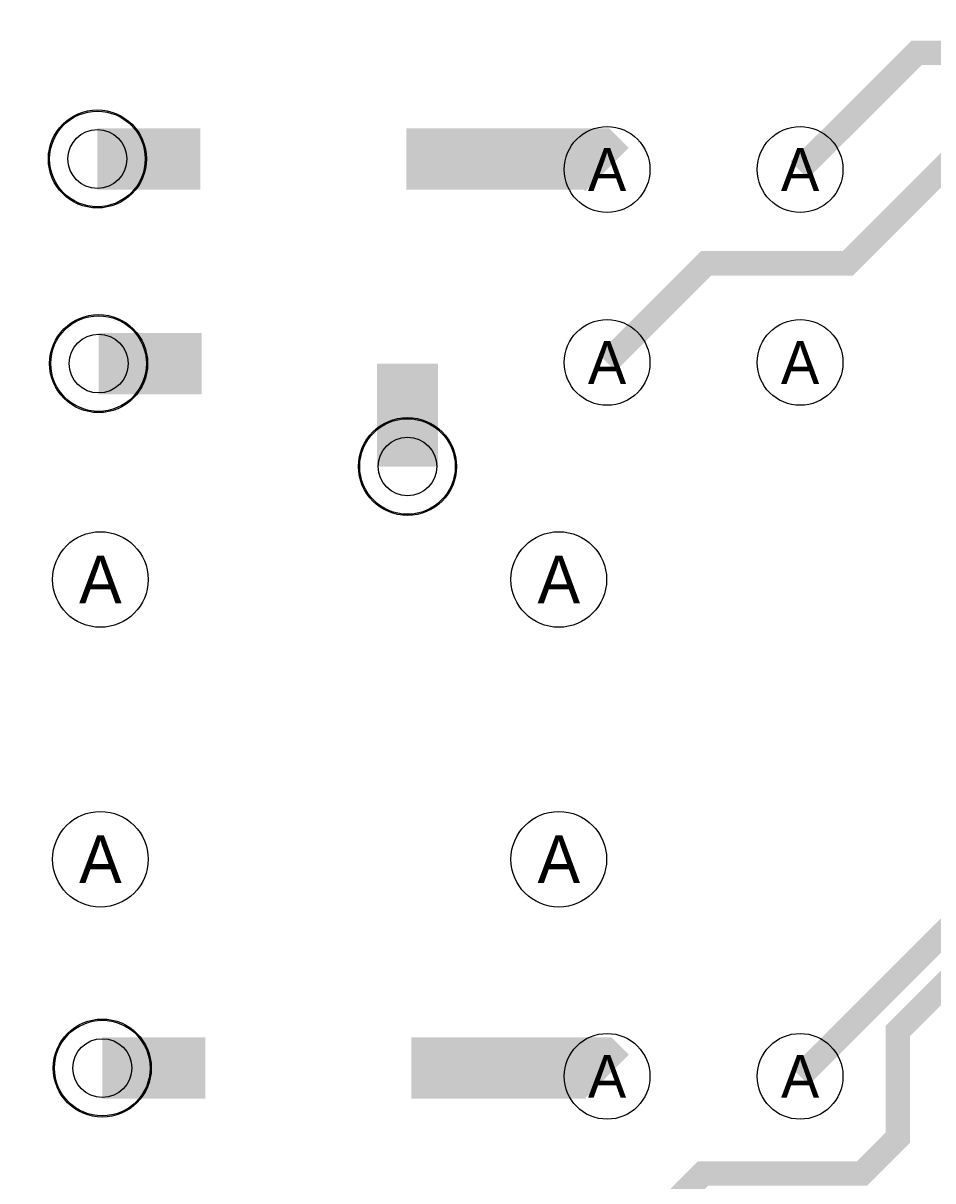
# Model space of a CAD drawing. Extents: x 0 to 3292, y 0 to 2151.
# Tile 14 of 50: x 18 to 389, y 918 to 1390. Entities that reach past the tile are written whole.
import ezdxf
from ezdxf.enums import TextEntityAlignment as Align

# ---------------------------------------------------------------- set-up
doc = ezdxf.new("R2010")
doc.units = 0
doc.layers.add('ETCH_BOTTOM', color=1, linetype='CONTINUOUS')
doc.layers.add('ETCH_TOP', color=4, linetype='CONTINUOUS')

# ---------------------------------------------------------------- blocks, each defined once
blk = doc.blocks.new('VIA_C10H24')
at = {"layer": 'ETCH_BOTTOM'}
for radius in [19.5, 19.5, 12]:
    blk.add_circle((0, 0), radius, dxfattribs=at)
at = {"layer": 'ETCH_TOP'}
for radius in [19.5, 19.5, 12]:
    blk.add_circle((0, 0), radius, dxfattribs=at)
blk = doc.blocks.new('FIGURE_CIRCLE')
blk.add_circle((0, 0), 0.5)

msp = doc.modelspace()

# ---------------------------------------------------------------- linework, layer by layer
at = {"layer": 'ETCH_BOTTOM'}
for points, const_width in [([(334.65, 1330.82), (382.14, 1378.31), (1558.09, 1378.31), (1634.97, 1301.42), (1634.98, 1301.42), (1643.76, 1292.63), (1643.77, 1292.62), (1643.77, 1289.71), (1643.79, 1117.95), (1643.8, 957.31), (1643.81, 929.75), (1670, 903.55), (1670, 400), (1617.3, 347.3), (1617.3, 198.69), (1641.34, 174.65), (1641.34, 35.01)], 10), ([(255.91, 1251.97), (296.34, 1292.4), (354.15, 1292.4), (425.06, 1363.31), (1322.78, 1363.31), (1322.78, 1336.5), (1337.78, 1336.5), (1337.78, 1363.31), (1352.78, 1363.31), (1352.78, 1334), (1367.78, 1334), (1367.78, 1363.31), (1382.78, 1363.31)], 10), ([(90, 1335), (48, 1335)], 25), ([(255.91, 1330.71), (251.62, 1335), (174, 1335)], 25), ([(334.28, 1330.45), (334.65, 1330.82)], 10), ([(334.65, 960.63), (469, 1094.98), (469, 1320.3), (479, 1330.31), (1200.8, 1330.31), (1276.52, 1254.59), (1295.2, 1273.28), (1305.81, 1262.67), (1287.13, 1243.98), (1297.74, 1233.37), (1316.42, 1252.06), (1327.03, 1241.45), (1308.35, 1222.76), (1318.96, 1212.15), (1337.64, 1230.84), (1348.25, 1220.23), (1329.57, 1201.54), (1340.18, 1190.93), (1358.86, 1209.62), (1369.47, 1199.01), (1350.79, 1180.32), (1361.4, 1169.71), (1382.34, 1190.66)], 10), ([(334.65, 1330.71), (334.65, 1330.82)], 6), ([(255.91, 881.89), (295.02, 921), (359.91, 921), (374.5, 935.59), (374.5, 979.09), (484, 1088.59), (484, 1314.09), (485.21, 1315.3), (1194.59, 1315.3), (1625, 884.89), (1625, 425), (1576.01, 376.01), (1576, 376.01), (1561, 361.01), (1532.22, 361.01), (1519.34, 348.12), (1519.34, 208.66), (1541.34, 186.66), (1541.34, 35.01)], 10), ([(90.5, 1251.5), (48.5, 1251.5)], 25), ([(174.5, 1251.5), (174.5, 1209.5)], 25), ([(92, 964), (50, 964)], 25), ([(255.91, 960.63), (252.54, 964), (176, 964)], 25)]:
    msp.add_lwpolyline(points, dxfattribs=dict(at, const_width=const_width))

# ---------------------------------------------------------------- block references
at = {"layer": 'ETCH_TOP'}
for p in [(48, 1335), (48.5, 1251.5), (174.5, 1209.5), (50, 964)]:
    msp.add_blockref('VIA_C10H24', p, dxfattribs=at)
at = {"layer": 'MANUFACTURING_NCDRILL_FIGURE'}
for p, xscale, yscale in [((48, 1335), 40, 40), ((255.91, 1330.71), 35, 35), ((334.65, 1330.71), 35, 35), ((48.5, 1251.5), 40, 40), ((255.91, 1251.97), 35, 35), ((334.65, 1251.97), 35, 35), ((174.5, 1209.5), 40, 40), ((49.22, 1163.39), 39, 39), ((236.22, 1163.39), 39, 39), ((49.22, 1049.21), 39, 39), ((236.22, 1049.21), 39, 39), ((50, 964), 40, 40), ((255.91, 960.63), 35, 35), ((334.65, 960.63), 35, 35)]:
    msp.add_blockref('FIGURE_CIRCLE', p, dxfattribs=dict(at, xscale=xscale, yscale=yscale))

# ---------------------------------------------------------------- texts
for height, p in [(17.5, (255.91, 1330.71)), (17.5, (334.65, 1330.71)), (17.5, (255.91, 1251.97)), (17.5, (334.65, 1251.97)), (19.5, (49.22, 1163.39)), (19.5, (236.22, 1163.39)), (19.5, (49.22, 1049.21)), (19.5, (236.22, 1049.21)), (17.5, (255.91, 960.63)), (17.5, (334.65, 960.63))]:
    msp.add_text('A', height=height, dxfattribs=at).set_placement(p, align=Align.MIDDLE_CENTER)

doc.saveas('drawing.dxf')
